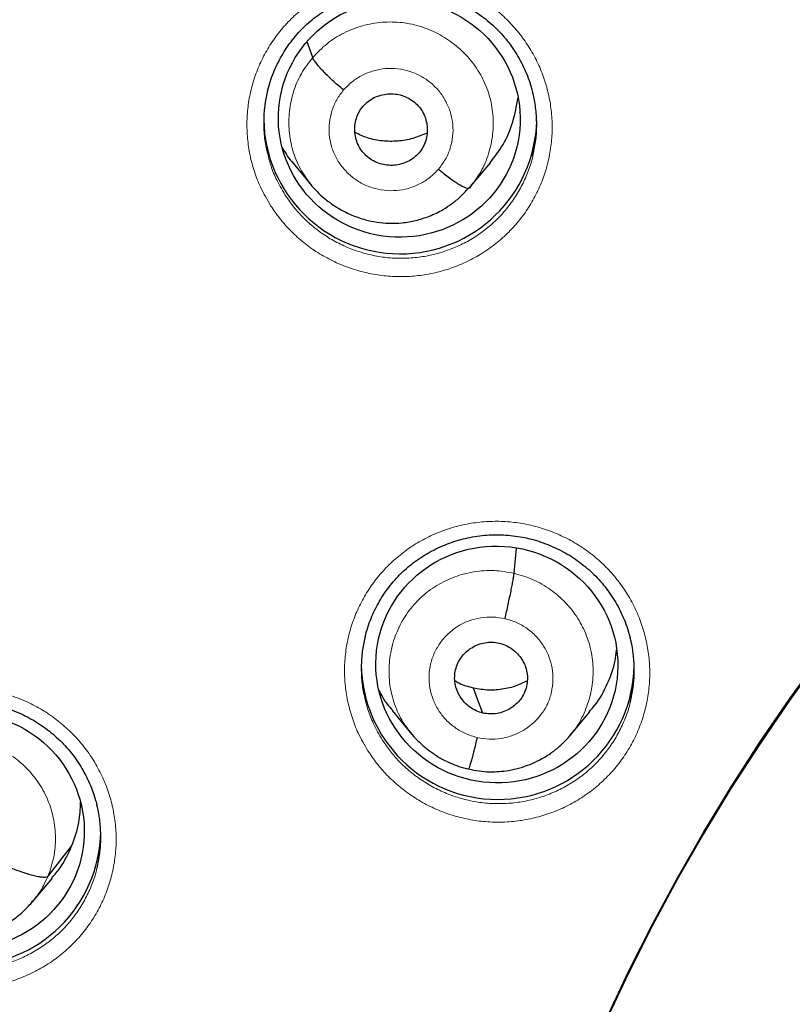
# Model space of a CAD drawing. Header units: millimetres. Extents: x 8 to 1465, y 12 to 1156.
# Tile 45 of 168: x 555 to 565, y 1086 to 1098. Entities that reach past the tile are written whole.
import ezdxf

# ---------------------------------------------------------------- set-up
doc = ezdxf.new("R2010")
doc.units = ezdxf.units.MM

msp = doc.modelspace()

# ---------------------------------------------------------------- linework, layer by layer
at = {"color": 7, "linetype": 'Continuous', "lineweight": 30}
for p, q in [((559.063, 1097.33), (558.994, 1097.528)), ((558.803, 1096.035), (559.05, 1095.736)), ((561.029, 1095.723), (561.276, 1096.018)), ((560.999, 1095.7), (561.045, 1095.742)), ((561.042, 1095.744), (561.014, 1095.705)), ((561.014, 1095.705), (561.045, 1095.741)), ((561.57, 1090.905), (561.599, 1091.22)), ((560.052, 1089.195), (560.298, 1088.897)), ((562.266, 1088.881), (562.511, 1089.174)), ((555.767, 1087.134), (556.061, 1087.508)), ((555.574, 1086.814), (555.821, 1087.108)), ((555.565, 1086.804), (555.584, 1086.825))]:
    msp.add_line(p, q, dxfattribs=at)
at = {"color": 7, "linetype": 'Continuous', "lineweight": 30, "flags": 128}
for points in [[(565.392, 1089.879), (565.005, 1089.345), (564.633, 1088.801), (564.275, 1088.247), (563.933, 1087.684), (563.605, 1087.113), (563.293, 1086.533), (562.997, 1085.946), (562.716, 1085.351)], [(562.716, 1085.351), (562.997, 1085.946), (563.293, 1086.533), (563.605, 1087.113), (563.933, 1087.684), (564.275, 1088.247), (564.633, 1088.801), (565.005, 1089.345), (565.392, 1089.879)], [(561.182, 1089.164), (561.116, 1089.338), (561.065, 1089.475)]]:
    msp.add_lwpolyline(points, dxfattribs=at)
at = {"color": 252, "linetype": 'Continuous', "lineweight": 0, "flags": 128}
msp.add_lwpolyline([(562.717, 1085.328), (562.998, 1085.923), (563.294, 1086.51), (563.606, 1087.09), (563.934, 1087.661), (564.276, 1088.224), (564.634, 1088.778), (565.006, 1089.322), (565.392, 1089.857)], dxfattribs=at)
at = {"color": 7, "linetype": 'Continuous', "lineweight": 30}
for centre, start, end in [((560.153, 1096.585), 180.8405, 358.581), ((561.368, 1089.788), 180.8381, 358.796), ((554.724, 1087.717), 180.8362, 358.9551)]:
    msp.add_arc(centre, 1.7, start, end, dxfattribs=at)
for centre, major_axis, ratio in [((560.141, 1096.569), (1.492, -0.207), 0.979923), ((561.356, 1089.769), (1.497, -0.173), 0.978491), ((554.711, 1087.697), (1.502, -0.129), 0.977354)]:
    msp.add_ellipse(centre, major_axis=major_axis, ratio=ratio, dxfattribs=at)
at = {"color": 252, "linetype": 'Continuous', "lineweight": 0}
for points, knots in [([(586.116, 1123.851), (584.724, 1123.816), (581.94, 1123.746), (577.798, 1123.182), (573.72, 1122.287), (569.739, 1121.035), (565.887, 1119.444), (562.193, 1117.525), (558.687, 1115.292), (555.395, 1112.764), (552.343, 1109.961), (549.556, 1106.903), (547.056, 1103.616), (544.861, 1100.124), (542.989, 1096.456), (541.455, 1092.64), (540.271, 1088.705), (539.443, 1084.683), (538.994, 1080.606), (538.875, 1076.973), (539.063, 1074.719), (539.138, 1073.826)], [0, 0, 0, 0, 0.053604, 0.107209, 0.160813, 0.214418, 0.268022, 0.321627, 0.375231, 0.428835, 0.48244, 0.536044, 0.589649, 0.643253, 0.696858, 0.750462, 0.804067, 0.857671, 0.911275, 0.96488, 1, 1, 1, 1]), ([(558.539, 1095.485), (558.496, 1095.56), (558.416, 1095.695), (558.334, 1095.908), (558.279, 1096.113), (558.248, 1096.323), (558.24, 1096.535), (558.257, 1096.746), (558.298, 1096.953), (558.362, 1097.155), (558.448, 1097.347), (558.556, 1097.529), (558.684, 1097.698), (558.831, 1097.851), (558.993, 1097.986), (559.171, 1098.103), (559.36, 1098.199), (559.56, 1098.274), (559.766, 1098.325), (559.978, 1098.354), (560.192, 1098.359), (560.405, 1098.34), (560.615, 1098.298), (560.819, 1098.233), (561.014, 1098.146), (561.199, 1098.037), (561.367, 1097.912), (561.517, 1097.772), (561.651, 1097.618), (561.77, 1097.446), (561.871, 1097.259), (561.951, 1097.062), (562.007, 1096.857), (562.04, 1096.647), (562.049, 1096.436), (562.033, 1096.225), (561.994, 1096.017), (561.932, 1095.815), (561.847, 1095.622), (561.74, 1095.439), (561.614, 1095.27), (561.468, 1095.116), (561.306, 1094.979), (561.13, 1094.861), (560.941, 1094.764), (560.742, 1094.688), (560.536, 1094.634), (560.325, 1094.604), (560.111, 1094.598), (559.898, 1094.614), (559.687, 1094.655), (559.483, 1094.719), (559.287, 1094.805), (559.101, 1094.912), (558.929, 1095.039), (558.778, 1095.179), (558.646, 1095.328), (558.575, 1095.433), (558.539, 1095.485)], [0, 0, 0, 0, 0.021775, 0.039685, 0.057652, 0.075562, 0.093453, 0.111402, 0.129294, 0.147162, 0.165087, 0.182955, 0.200805, 0.218711, 0.23656, 0.254403, 0.272304, 0.290147, 0.308, 0.32591, 0.343763, 0.361637, 0.379568, 0.397442, 0.41534, 0.433294, 0.451191, 0.468008, 0.484825, 0.502725, 0.520681, 0.53858, 0.55648, 0.574437, 0.592336, 0.610221, 0.628163, 0.646047, 0.663908, 0.681827, 0.699688, 0.717534, 0.735436, 0.753282, 0.771127, 0.789029, 0.806874, 0.824732, 0.842648, 0.860507, 0.878388, 0.896327, 0.914208, 0.932112, 0.950072, 0.967975, 0.983987, 1, 1, 1, 1]), ([(559.063, 1097.33), (559.12, 1097.39), (559.234, 1097.51), (559.448, 1097.642), (559.68, 1097.733), (559.927, 1097.777), (560.178, 1097.773), (560.423, 1097.72), (560.653, 1097.62), (560.86, 1097.478), (561.036, 1097.301), (561.175, 1097.094), (561.269, 1096.864), (561.315, 1096.621), (561.312, 1096.373), (561.26, 1096.131), (561.172, 1095.916), (561.082, 1095.797), (561.042, 1095.744)], [0, 0, 0, 0, 0.063368, 0.12665, 0.189959, 0.253245, 0.316524, 0.379749, 0.44294, 0.506215, 0.56949, 0.632682, 0.695907, 0.759185, 0.822471, 0.88578, 0.949061, 1, 1, 1, 1]), ([(559.043, 1095.745), (558.996, 1095.81), (558.9, 1095.942), (558.809, 1096.171), (558.762, 1096.414), (558.765, 1096.662), (558.817, 1096.904), (558.912, 1097.134), (559.013, 1097.265), (559.063, 1097.33)], [0, 0, 0, 0, 0.139143, 0.282468, 0.425915, 0.56938, 0.712896, 0.856349, 1, 1, 1, 1]), ([(559.447, 1096.926), (559.482, 1096.962), (559.551, 1097.034), (559.68, 1097.114), (559.821, 1097.17), (559.971, 1097.197), (560.123, 1097.194), (560.272, 1097.162), (560.412, 1097.103), (560.538, 1097.017), (560.644, 1096.909), (560.727, 1096.783), (560.784, 1096.643), (560.812, 1096.495), (560.811, 1096.345), (560.779, 1096.198), (560.721, 1096.059), (560.66, 1095.98), (560.63, 1095.94)], [0, 0, 0, 0, 0.062498, 0.125, 0.187496, 0.249998, 0.312497, 0.374999, 0.437498, 0.499998, 0.562495, 0.624996, 0.687494, 0.749995, 0.812494, 0.874995, 0.937497, 1, 1, 1, 1]), ([(560.63, 1095.94), (560.595, 1095.904), (560.526, 1095.831), (560.397, 1095.751), (560.256, 1095.696), (560.106, 1095.669), (559.954, 1095.672), (559.805, 1095.703), (559.665, 1095.763), (559.539, 1095.849), (559.433, 1095.957), (559.349, 1096.083), (559.293, 1096.223), (559.265, 1096.37), (559.266, 1096.521), (559.298, 1096.667), (559.356, 1096.806), (559.417, 1096.886), (559.447, 1096.926)], [0, 0, 0, 0, 0.062503, 0.125005, 0.187506, 0.250005, 0.312506, 0.375004, 0.437505, 0.500002, 0.562502, 0.625001, 0.687503, 0.750002, 0.812504, 0.875, 0.937502, 1, 1, 1, 1]), ([(558.503, 1096.127), (558.513, 1096.085), (558.539, 1095.982), (558.607, 1095.811), (558.678, 1095.689), (558.717, 1095.622)], [0, 0, 0, 0, 0.235653, 0.580589, 1, 1, 1, 1]), ([(558.717, 1095.622), (558.748, 1095.575), (558.812, 1095.482), (558.93, 1095.348), (559.065, 1095.223), (559.219, 1095.109), (559.385, 1095.013), (559.561, 1094.936), (559.744, 1094.879), (559.932, 1094.842), (560.122, 1094.826), (560.313, 1094.832), (560.503, 1094.859), (560.687, 1094.907), (560.865, 1094.974), (561.034, 1095.061), (561.192, 1095.167), (561.336, 1095.289), (561.466, 1095.427), (561.579, 1095.579), (561.675, 1095.742), (561.75, 1095.915), (561.792, 1096.036), (561.804, 1096.099), (561.804, 1096.1)], [0, 0, 0, 0, 0.043023, 0.086046, 0.134156, 0.182419, 0.230528, 0.278564, 0.326753, 0.374789, 0.422766, 0.470895, 0.518872, 0.566806, 0.614893, 0.662827, 0.710761, 0.758848, 0.806781, 0.854756, 0.902885, 0.95086, 0.998901, 1, 1, 1, 1]), ([(559.751, 1088.694), (559.708, 1088.767), (559.63, 1088.901), (559.549, 1089.113), (559.494, 1089.317), (559.463, 1089.526), (559.456, 1089.737), (559.473, 1089.948), (559.514, 1090.155), (559.579, 1090.355), (559.665, 1090.548), (559.773, 1090.729), (559.902, 1090.897), (560.048, 1091.049), (560.211, 1091.185), (560.389, 1091.301), (560.578, 1091.397), (560.778, 1091.471), (560.985, 1091.523), (561.197, 1091.551), (561.41, 1091.556), (561.624, 1091.537), (561.834, 1091.494), (562.038, 1091.429), (562.233, 1091.341), (562.418, 1091.233), (562.586, 1091.107), (562.735, 1090.968), (562.869, 1090.813), (562.988, 1090.642), (563.088, 1090.455), (563.167, 1090.258), (563.223, 1090.054), (563.256, 1089.845), (563.264, 1089.634), (563.249, 1089.424), (563.209, 1089.216), (563.147, 1089.015), (563.061, 1088.822), (562.954, 1088.64), (562.828, 1088.471), (562.682, 1088.318), (562.52, 1088.181), (562.343, 1088.064), (562.154, 1087.967), (561.955, 1087.891), (561.749, 1087.838), (561.537, 1087.808), (561.323, 1087.802), (561.11, 1087.819), (560.9, 1087.86), (560.695, 1087.924), (560.499, 1088.01), (560.314, 1088.118), (560.142, 1088.245), (559.99, 1088.385), (559.858, 1088.535), (559.787, 1088.641), (559.751, 1088.694)], [0, 0, 0, 0, 0.021437, 0.039333, 0.057286, 0.075182, 0.093063, 0.111, 0.12888, 0.146744, 0.164665, 0.182528, 0.200382, 0.218293, 0.236147, 0.254003, 0.271915, 0.28977, 0.307636, 0.32556, 0.343427, 0.36131, 0.379251, 0.397134, 0.415033, 0.432988, 0.450887, 0.467698, 0.48451, 0.502397, 0.52034, 0.538227, 0.556114, 0.574058, 0.591945, 0.60982, 0.627752, 0.645626, 0.663486, 0.681403, 0.699263, 0.717116, 0.735026, 0.752879, 0.770737, 0.788651, 0.806509, 0.824381, 0.842309, 0.860181, 0.87807, 0.896016, 0.913904, 0.931806, 0.949764, 0.967666, 0.983833, 1, 1, 1, 1]), ([(560.297, 1088.909), (560.265, 1088.947), (560.179, 1089.049), (560.087, 1089.245), (560.021, 1089.483), (560.006, 1089.731), (560.039, 1089.975), (560.118, 1090.209), (560.241, 1090.424), (560.406, 1090.61), (560.605, 1090.76), (560.83, 1090.868), (561.072, 1090.93), (561.324, 1090.95), (561.488, 1090.92), (561.57, 1090.905)], [0, 0, 0, 0, 0.047941, 0.127296, 0.206583, 0.28583, 0.365181, 0.444531, 0.523775, 0.603061, 0.682416, 0.76178, 0.841175, 0.920536, 1, 1, 1, 1]), ([(561.57, 1090.905), (561.651, 1090.882), (561.811, 1090.836), (562.028, 1090.707), (562.217, 1090.544), (562.371, 1090.348), (562.482, 1090.125), (562.547, 1089.886), (562.562, 1089.639), (562.529, 1089.394), (562.448, 1089.162), (562.36, 1088.992), (562.288, 1088.914), (562.271, 1088.896)], [0, 0, 0, 0, 0.097266, 0.194404, 0.291583, 0.388726, 0.485858, 0.582907, 0.679906, 0.777034, 0.874159, 0.971154, 1, 1, 1, 1]), ([(561.11, 1088.86), (561.062, 1088.875), (560.965, 1088.903), (560.833, 1088.98), (560.718, 1089.079), (560.625, 1089.199), (560.558, 1089.333), (560.518, 1089.478), (560.508, 1089.628), (560.527, 1089.777), (560.576, 1089.919), (560.652, 1090.048), (560.752, 1090.161), (560.872, 1090.252), (561.009, 1090.318), (561.156, 1090.355), (561.308, 1090.366), (561.408, 1090.349), (561.458, 1090.34)], [0, 0, 0, 0, 0.062499, 0.125002, 0.187499, 0.249999, 0.312497, 0.374998, 0.437496, 0.5, 0.562501, 0.625003, 0.687504, 0.750002, 0.812502, 0.874998, 0.937501, 1, 1, 1, 1]), ([(561.458, 1090.34), (561.506, 1090.326), (561.604, 1090.298), (561.735, 1090.221), (561.849, 1090.122), (561.942, 1090.002), (562.009, 1089.868), (562.048, 1089.723), (562.058, 1089.573), (562.041, 1089.424), (562.001, 1089.301), (561.962, 1089.228), (561.941, 1089.195), (561.932, 1089.181), (561.922, 1089.168), (561.915, 1089.159), (561.91, 1089.151), (561.901, 1089.14), (561.882, 1089.115), (561.847, 1089.075), (561.803, 1089.032), (561.758, 1088.997), (561.723, 1088.972), (561.66, 1088.931), (561.559, 1088.883), (561.412, 1088.844), (561.26, 1088.832), (561.16, 1088.851), (561.11, 1088.86)], [0, 0, 0, 0, 0.062593, 0.124974, 0.187333, 0.249625, 0.31186, 0.374265, 0.43688, 0.499529, 0.562176, 0.597218, 0.6041, 0.610981, 0.61786, 0.624736, 0.625371, 0.629898, 0.642046, 0.66585, 0.695945, 0.718682, 0.736662, 0.749887, 0.812384, 0.874901, 0.937374, 1, 1, 1, 1]), ([(553.109, 1086.62), (553.066, 1086.694), (552.987, 1086.828), (552.905, 1087.039), (552.85, 1087.243), (552.818, 1087.453), (552.811, 1087.663), (552.827, 1087.874), (552.867, 1088.08), (552.931, 1088.281), (553.017, 1088.473), (553.124, 1088.655), (553.251, 1088.822), (553.397, 1088.975), (553.56, 1089.111), (553.737, 1089.227), (553.926, 1089.323), (554.125, 1089.398), (554.332, 1089.449), (554.544, 1089.478), (554.757, 1089.484), (554.971, 1089.465), (555.181, 1089.423), (555.386, 1089.358), (555.581, 1089.271), (555.766, 1089.162), (555.935, 1089.037), (556.085, 1088.897), (556.22, 1088.743), (556.339, 1088.572), (556.44, 1088.385), (556.52, 1088.189), (556.576, 1087.985), (556.61, 1087.776), (556.619, 1087.565), (556.604, 1087.355), (556.565, 1087.148), (556.503, 1086.947), (556.418, 1086.754), (556.312, 1086.572), (556.186, 1086.403), (556.042, 1086.25), (555.88, 1086.113), (555.704, 1085.995), (555.515, 1085.898), (555.317, 1085.822), (555.11, 1085.768), (554.899, 1085.738), (554.685, 1085.732), (554.472, 1085.748), (554.261, 1085.789), (554.056, 1085.853), (553.86, 1085.938), (553.674, 1086.046), (553.501, 1086.172), (553.349, 1086.312), (553.217, 1086.462), (553.145, 1086.567), (553.109, 1086.62)], [0, 0, 0, 0, 0.021475, 0.0393684, 0.057319, 0.0752123, 0.0930822, 0.1110091, 0.1288789, 0.1467292, 0.1646365, 0.1824868, 0.2003301, 0.2182302, 0.2360736, 0.2539254, 0.2718341, 0.2896861, 0.3075584, 0.3254875, 0.3433599, 0.3612555, 0.3792081, 0.3971037, 0.4150153, 0.4329841, 0.4508957, 0.4677363, 0.484577, 0.502456, 0.5203918, 0.5382707, 0.5561505, 0.5740874, 0.591967, 0.6098299, 0.6277498, 0.6456126, 0.6634591, 0.6813625, 0.699209, 0.7170534, 0.7349546, 0.752799, 0.7706563, 0.7885705, 0.8064279, 0.8243076, 0.8422442, 0.860124, 0.8780258, 0.8959846, 0.9138864, 0.9318003, 0.9497713, 0.9676851, 0.9838426, 1, 1, 1, 1]), ([(559.718, 1089.33), (559.728, 1089.289), (559.754, 1089.187), (559.821, 1089.018), (559.89, 1088.898), (559.928, 1088.832)], [0, 0, 0, 0, 0.233482, 0.582227, 1, 1, 1, 1]), ([(559.928, 1088.832), (559.96, 1088.785), (560.024, 1088.69), (560.142, 1088.556), (560.278, 1088.43), (560.432, 1088.316), (560.597, 1088.22), (560.773, 1088.143), (560.956, 1088.085), (561.144, 1088.048), (561.335, 1088.033), (561.526, 1088.038), (561.715, 1088.065), (561.9, 1088.112), (562.078, 1088.18), (562.247, 1088.266), (562.405, 1088.371), (562.55, 1088.493), (562.68, 1088.631), (562.793, 1088.782), (562.889, 1088.945), (562.964, 1089.117), (563.007, 1089.238), (563.019, 1089.302), (563.019, 1089.304)], [0, 0, 0, 0, 0.043365, 0.08673, 0.134754, 0.18293, 0.230953, 0.278933, 0.327066, 0.375046, 0.422981, 0.47107, 0.519005, 0.5669, 0.614947, 0.662841, 0.71072, 0.758752, 0.806631, 0.854526, 0.902575, 0.95047, 0.998407, 1, 1, 1, 1]), ([(553.406, 1088.09), (553.441, 1088.164), (553.512, 1088.312), (553.673, 1088.502), (553.865, 1088.659), (554.086, 1088.776), (554.325, 1088.848), (554.575, 1088.873), (554.825, 1088.847), (555.065, 1088.774), (555.288, 1088.659), (555.484, 1088.505), (555.645, 1088.314), (555.766, 1088.096), (555.84, 1087.86), (555.867, 1087.614), (555.848, 1087.367), (555.794, 1087.211), (555.767, 1087.134)], [0, 0, 0, 0, 0.06259, 0.125095, 0.187627, 0.250136, 0.312638, 0.375087, 0.437502, 0.5, 0.562498, 0.624914, 0.687363, 0.749864, 0.812373, 0.874905, 0.937409, 1, 1, 1, 1]), ([(553.288, 1086.76), (553.32, 1086.713), (553.385, 1086.618), (553.503, 1086.484), (553.639, 1086.359), (553.794, 1086.245), (553.96, 1086.149), (554.136, 1086.072), (554.319, 1086.015), (554.507, 1085.978), (554.698, 1085.963), (554.889, 1085.969), (555.078, 1085.996), (555.263, 1086.043), (555.441, 1086.111), (555.609, 1086.198), (555.767, 1086.303), (555.911, 1086.425), (556.041, 1086.563), (556.153, 1086.714), (556.249, 1086.876), (556.323, 1087.049), (556.365, 1087.169), (556.376, 1087.232), (556.377, 1087.233)], [0, 0, 0, 0, 0.043369, 0.086739, 0.134829, 0.183073, 0.231163, 0.279215, 0.32742, 0.375472, 0.423466, 0.471612, 0.519605, 0.567534, 0.615615, 0.663544, 0.711433, 0.759474, 0.807363, 0.855254, 0.903299, 0.95119, 0.999126, 1, 1, 1, 1]), ([(555.767, 1087.134), (555.733, 1087.058), (555.679, 1086.94), (555.593, 1086.843), (555.561, 1086.808)], [0, 0, 0, 0, 0.63611, 1, 1, 1, 1])]:
    msp.add_open_spline(points, degree=3, knots=knots, dxfattribs=at)
at = {"color": 7, "linetype": 'Continuous', "lineweight": 30}
for points, knots in [([(569.669, 1120.941), (569.386, 1120.836), (568.826, 1120.63), (568.005, 1120.305), (567.212, 1119.975), (566.445, 1119.641), (565.71, 1119.305), (565.005, 1118.969), (564.33, 1118.634), (563.681, 1118.299), (563.018, 1117.944), (562.345, 1117.569), (561.667, 1117.176), (561.021, 1116.787), (560.408, 1116.404), (559.826, 1116.029), (559.263, 1115.653), (558.717, 1115.277), (558.183, 1114.898), (557.667, 1114.52), (557.165, 1114.142), (556.677, 1113.764), (556.202, 1113.386), (555.742, 1113.01), (555.212, 1112.565), (554.62, 1112.052), (553.974, 1111.471), (553.359, 1110.896), (552.774, 1110.329), (552.217, 1109.77), (551.687, 1109.222), (551.185, 1108.684), (550.738, 1108.191), (550.334, 1107.732), (549.96, 1107.297), (549.578, 1106.841), (549.178, 1106.35), (548.76, 1105.822), (548.325, 1105.254), (547.883, 1104.659), (547.436, 1104.036), (546.986, 1103.385), (546.541, 1102.718), (546.103, 1102.036), (545.673, 1101.34), (545.244, 1100.618), (544.816, 1099.867), (544.416, 1099.134), (544.043, 1098.42), (543.696, 1097.73), (543.353, 1097.019), (543.018, 1096.294), (542.696, 1095.563), (542.371, 1094.793), (542.05, 1093.989), (541.734, 1093.154), (541.44, 1092.331), (541.155, 1091.481), (540.88, 1090.606), (540.617, 1089.707), (540.38, 1088.829), (540.166, 1087.972), (539.976, 1087.142), (539.808, 1086.339), (539.66, 1085.564), (539.531, 1084.812), (539.436, 1084.202), (539.368, 1083.72), (539.319, 1083.35), (539.27, 1082.958), (539.222, 1082.542), (539.176, 1082.103), (539.129, 1081.61), (539.084, 1081.062), (539.041, 1080.454), (539.006, 1079.814), (538.979, 1079.167), (538.962, 1078.515), (538.954, 1077.862), (538.956, 1077.183), (538.968, 1076.479), (538.992, 1075.75), (539.029, 1074.997), (539.08, 1074.219), (539.125, 1073.693), (539.148, 1073.426)], [0, 0, 0, 0, 0.0147736, 0.0291842, 0.0432157, 0.0568692, 0.070146, 0.0828203, 0.0951336, 0.1070872, 0.1186825, 0.1320207, 0.1448551, 0.1571889, 0.169026, 0.1803695, 0.1912224, 0.2022852, 0.2129623, 0.223455, 0.2337649, 0.243893, 0.2538401, 0.2636073, 0.2731951, 0.2879007, 0.302167, 0.3159955, 0.3293876, 0.3423439, 0.3548651, 0.3669515, 0.3786031, 0.3876713, 0.3970872, 0.4068611, 0.4169948, 0.4283433, 0.4401141, 0.4523087, 0.4649284, 0.4779748, 0.4914491, 0.5045467, 0.518027, 0.5318911, 0.5461399, 0.5607741, 0.5732635, 0.5860202, 0.5990436, 0.6123327, 0.6256155, 0.6386684, 0.6537552, 0.6685189, 0.6829578, 0.6970707, 0.7129912, 0.7284722, 0.7435125, 0.7581114, 0.7722682, 0.7857415, 0.7987878, 0.8114069, 0.8235989, 0.8293836, 0.8355368, 0.8420712, 0.8489869, 0.8562839, 0.863962, 0.8735003, 0.8835675, 0.8941634, 0.9052872, 0.9156649, 0.9264622, 0.9376783, 0.9493124, 0.9613631, 0.973829, 0.9867086, 1, 1, 1, 1]), ([(541.036, 1079.387), (541.045, 1079.488), (541.071, 1079.792), (541.124, 1080.296), (541.194, 1080.899), (541.273, 1081.501), (541.36, 1082.102), (541.455, 1082.702), (541.559, 1083.301), (541.671, 1083.898), (541.792, 1084.494), (541.92, 1085.087), (542.057, 1085.68), (542.203, 1086.27), (542.356, 1086.858), (542.518, 1087.444), (542.687, 1088.028), (542.865, 1088.609), (543.051, 1089.189), (543.245, 1089.765), (543.447, 1090.339), (543.657, 1090.91), (543.875, 1091.478), (544.101, 1092.044), (544.335, 1092.606), (544.576, 1093.165), (544.826, 1093.721), (545.083, 1094.273), (545.347, 1094.822), (545.62, 1095.367), (545.899, 1095.908), (546.187, 1096.446), (546.482, 1096.98), (546.784, 1097.51), (547.094, 1098.035), (547.41, 1098.557), (547.734, 1099.074), (548.066, 1099.587), (548.404, 1100.095), (548.75, 1100.599), (549.102, 1101.098), (549.461, 1101.592), (549.828, 1102.081), (550.201, 1102.566), (550.58, 1103.045), (550.967, 1103.519), (551.36, 1103.988), (551.759, 1104.452), (552.165, 1104.91), (552.577, 1105.363), (552.995, 1105.81), (553.42, 1106.252), (553.851, 1106.688), (554.287, 1107.118), (554.73, 1107.542), (555.179, 1107.96), (555.633, 1108.372), (556.093, 1108.778), (556.559, 1109.177), (557.03, 1109.571), (557.507, 1109.958), (557.989, 1110.339), (558.476, 1110.713), (558.968, 1111.08), (559.466, 1111.441), (559.968, 1111.795), (560.476, 1112.143), (560.988, 1112.483), (561.504, 1112.817), (562.026, 1113.144), (562.552, 1113.464), (563.082, 1113.776), (563.617, 1114.082), (564.156, 1114.38), (564.699, 1114.671), (565.246, 1114.955), (565.796, 1115.231), (566.351, 1115.5), (566.909, 1115.761), (567.471, 1116.015), (568.037, 1116.262), (568.605, 1116.5), (569.177, 1116.731), (569.753, 1116.955), (570.331, 1117.17), (570.912, 1117.378), (571.496, 1117.578), (572.083, 1117.771), (572.672, 1117.955), (573.264, 1118.131), (573.859, 1118.3), (574.455, 1118.46), (575.054, 1118.613), (575.655, 1118.757), (576.258, 1118.893), (576.863, 1119.022), (577.469, 1119.142), (578.077, 1119.254), (578.686, 1119.357), (579.297, 1119.453), (579.91, 1119.54), (580.523, 1119.62), (581.137, 1119.69), (581.753, 1119.753), (582.369, 1119.808), (582.986, 1119.854), (583.603, 1119.892), (584.221, 1119.921), (584.839, 1119.942), (585.447, 1119.955), (585.872, 1119.959), (586.092, 1119.959), (586.116, 1119.959)], [0, 0, 0, 0, 0.004644, 0.013856, 0.023069, 0.032281, 0.041493, 0.050705, 0.059918, 0.06913, 0.078342, 0.087554, 0.096766, 0.105979, 0.115191, 0.124403, 0.133615, 0.142827, 0.152039, 0.161251, 0.170463, 0.179675, 0.188887, 0.198099, 0.207311, 0.216523, 0.225735, 0.234946, 0.244158, 0.25337, 0.262582, 0.271793, 0.281005, 0.290217, 0.299428, 0.30864, 0.317851, 0.327063, 0.336274, 0.345486, 0.354697, 0.363908, 0.37312, 0.382331, 0.391542, 0.400753, 0.409964, 0.419175, 0.428386, 0.437597, 0.446808, 0.456019, 0.46523, 0.474441, 0.483652, 0.492863, 0.502073, 0.511284, 0.520495, 0.529705, 0.538916, 0.548127, 0.557337, 0.566548, 0.575758, 0.584968, 0.594179, 0.603389, 0.612599, 0.62181, 0.63102, 0.64023, 0.64944, 0.65865, 0.667861, 0.677071, 0.686281, 0.695491, 0.704701, 0.713911, 0.723121, 0.73233, 0.74154, 0.75075, 0.75996, 0.76917, 0.77838, 0.787589, 0.796799, 0.806009, 0.815218, 0.824428, 0.833638, 0.842847, 0.852057, 0.861267, 0.870476, 0.879686, 0.888895, 0.898105, 0.907315, 0.916524, 0.925734, 0.934943, 0.944153, 0.953362, 0.962572, 0.971781, 0.980991, 0.9902, 0.998925, 1, 1, 1, 1]), ([(558.502, 1096.918), (558.504, 1096.926), (558.514, 1096.972), (558.541, 1097.055), (558.583, 1097.167), (558.634, 1097.275), (558.692, 1097.38), (558.757, 1097.48), (558.829, 1097.575), (558.906, 1097.664), (558.99, 1097.745), (559.078, 1097.821), (559.173, 1097.89), (559.273, 1097.953), (559.378, 1098.01), (559.487, 1098.059), (559.6, 1098.101), (559.716, 1098.135), (559.834, 1098.161), (559.953, 1098.178), (560.072, 1098.187), (560.191, 1098.188), (560.309, 1098.18), (560.427, 1098.164), (560.543, 1098.14), (560.659, 1098.107), (560.772, 1098.067), (560.883, 1098.019), (560.99, 1097.963), (561.093, 1097.9), (561.191, 1097.83), (561.283, 1097.754), (561.37, 1097.673), (561.449, 1097.585), (561.523, 1097.493), (561.59, 1097.395), (561.65, 1097.292), (561.703, 1097.185), (561.748, 1097.075), (561.781, 1096.979), (561.796, 1096.92), (561.801, 1096.899)], [0, 0, 0, 0, 0.005196, 0.031843, 0.05868, 0.085619, 0.112553, 0.139365, 0.165967, 0.192287, 0.21829, 0.244159, 0.270258, 0.296607, 0.32316, 0.349864, 0.376654, 0.403459, 0.430197, 0.456811, 0.483259, 0.509514, 0.535549, 0.561669, 0.587966, 0.614419, 0.641, 0.667666, 0.694373, 0.721059, 0.747676, 0.774188, 0.800567, 0.826766, 0.852911, 0.879243, 0.90574, 0.932366, 0.959079, 0.985833, 1, 1, 1, 1]), ([(562.875, 1075.985), (562.875, 1075.997), (562.88, 1076.153), (562.897, 1076.453), (562.926, 1076.886), (562.965, 1077.317), (563.012, 1077.749), (563.067, 1078.179), (563.131, 1078.608), (563.203, 1079.035), (563.283, 1079.462), (563.372, 1079.886), (563.469, 1080.309), (563.574, 1080.73), (563.687, 1081.149), (563.809, 1081.566), (563.939, 1081.98), (564.076, 1082.392), (564.222, 1082.802), (564.376, 1083.208), (564.537, 1083.612), (564.707, 1084.012), (564.884, 1084.409), (565.069, 1084.803), (565.262, 1085.193), (565.462, 1085.579), (565.67, 1085.962), (565.885, 1086.341), (566.107, 1086.715), (566.337, 1087.086), (566.574, 1087.452), (566.818, 1087.813), (567.069, 1088.17), (567.326, 1088.522), (567.591, 1088.869), (567.863, 1089.211), (568.141, 1089.548), (568.425, 1089.88), (568.716, 1090.206), (569.014, 1090.527), (569.317, 1090.842), (569.627, 1091.151), (569.942, 1091.454), (570.264, 1091.752), (570.591, 1092.043), (570.923, 1092.328), (571.262, 1092.607), (571.605, 1092.88), (571.954, 1093.146), (572.308, 1093.405), (572.667, 1093.658), (573.031, 1093.904), (573.4, 1094.143), (573.773, 1094.375), (574.151, 1094.6), (574.533, 1094.818), (574.919, 1095.029), (575.309, 1095.232), (575.703, 1095.428), (576.101, 1095.617), (576.502, 1095.798), (576.907, 1095.972), (577.315, 1096.138), (577.727, 1096.296), (578.141, 1096.446), (578.558, 1096.589), (578.978, 1096.724), (579.401, 1096.851), (579.826, 1096.97), (580.253, 1097.081), (580.682, 1097.184), (581.113, 1097.279), (581.546, 1097.366), (581.98, 1097.444), (582.416, 1097.515), (582.854, 1097.577), (583.292, 1097.631), (583.731, 1097.677), (584.172, 1097.715), (584.612, 1097.744), (585.054, 1097.765), (585.495, 1097.778), (585.937, 1097.783), (586.379, 1097.779), (586.821, 1097.767), (587.262, 1097.747), (587.703, 1097.718), (588.143, 1097.681), (588.583, 1097.636), (589.021, 1097.583), (589.459, 1097.521), (589.895, 1097.451), (590.329, 1097.373), (590.751, 1097.29), (591.027, 1097.229), (591.159, 1097.2)], [0, 0, 0, 0, 0.000874, 0.011753, 0.022632, 0.033511, 0.044389, 0.055268, 0.066146, 0.077025, 0.087903, 0.098781, 0.109659, 0.120537, 0.131415, 0.142293, 0.15317, 0.164047, 0.174924, 0.185801, 0.196678, 0.207554, 0.21843, 0.229306, 0.240182, 0.251057, 0.261933, 0.272808, 0.283682, 0.294556, 0.305431, 0.316304, 0.327178, 0.338051, 0.348924, 0.359796, 0.370669, 0.381541, 0.392412, 0.403283, 0.414155, 0.425025, 0.435896, 0.446766, 0.457636, 0.468505, 0.479374, 0.490243, 0.501112, 0.51198, 0.522848, 0.533716, 0.544583, 0.55545, 0.566317, 0.577184, 0.58805, 0.598917, 0.609782, 0.620648, 0.631514, 0.642379, 0.653244, 0.664109, 0.674973, 0.685838, 0.696702, 0.707566, 0.71843, 0.729294, 0.740158, 0.751021, 0.761885, 0.772748, 0.783611, 0.794474, 0.805337, 0.8162, 0.827063, 0.837926, 0.848788, 0.859651, 0.870514, 0.881377, 0.892239, 0.903102, 0.913965, 0.924827, 0.93569, 0.946553, 0.957416, 0.968278, 0.979141, 0.990004, 1, 1, 1, 1]), ([(559.447, 1096.926), (559.424, 1096.946), (559.377, 1096.985), (559.309, 1097.046), (559.246, 1097.107), (559.19, 1097.164), (559.141, 1097.217), (559.103, 1097.264), (559.075, 1097.303), (559.067, 1097.321), (559.063, 1097.33)], [0, 0, 0, 0, 0.1237974, 0.2484363, 0.3737854, 0.4994212, 0.6250244, 0.7505137, 0.8756016, 1, 1, 1, 1]), ([(558.501, 1096.92), (558.489, 1096.864), (558.463, 1096.746), (558.449, 1096.562), (558.456, 1096.373), (558.475, 1096.227), (558.498, 1096.147), (558.503, 1096.127)], [0, 0, 0, 0, 0.215795, 0.452423, 0.688297, 0.924433, 1, 1, 1, 1]), ([(559.69, 1096.723), (559.711, 1096.744), (559.751, 1096.787), (559.828, 1096.833), (559.911, 1096.864), (559.999, 1096.879), (560.089, 1096.879), (560.176, 1096.861), (560.258, 1096.826), (560.332, 1096.776), (560.394, 1096.713), (560.443, 1096.639), (560.475, 1096.557), (560.491, 1096.47), (560.49, 1096.382), (560.473, 1096.295), (560.44, 1096.213), (560.404, 1096.166), (560.387, 1096.143)], [0, 0, 0, 0, 0.062616, 0.125091, 0.187745, 0.250479, 0.313048, 0.375343, 0.437605, 0.500001, 0.562396, 0.624658, 0.686954, 0.749522, 0.812255, 0.87491, 0.937384, 1, 1, 1, 1]), ([(561.274, 1096.019), (561.33, 1096.094), (561.449, 1096.25), (561.566, 1096.526), (561.601, 1096.726), (561.618, 1096.825)], [0, 0, 0, 0, 0.314257, 0.661046, 1, 1, 1, 1]), ([(561.804, 1096.1), (561.817, 1096.161), (561.843, 1096.283), (561.856, 1096.47), (561.847, 1096.659), (561.828, 1096.804), (561.805, 1096.883), (561.8, 1096.901)], [0, 0, 0, 0, 0.229021, 0.46264, 0.696484, 0.931076, 1, 1, 1, 1]), ([(560.387, 1096.143), (560.366, 1096.121), (560.326, 1096.079), (560.249, 1096.033), (560.166, 1096.002), (560.077, 1095.986), (559.988, 1095.987), (559.901, 1096.005), (559.819, 1096.04), (559.745, 1096.09), (559.683, 1096.153), (559.634, 1096.227), (559.602, 1096.309), (559.586, 1096.396), (559.587, 1096.484), (559.604, 1096.571), (559.637, 1096.653), (559.672, 1096.7), (559.69, 1096.723)], [0, 0, 0, 0, 0.062616, 0.12509, 0.187745, 0.250478, 0.313046, 0.375342, 0.437604, 0.5, 0.562395, 0.624657, 0.686952, 0.749521, 0.812255, 0.874909, 0.937384, 1, 1, 1, 1]), ([(560.488, 1096.389), (560.429, 1096.365), (560.312, 1096.316), (560.122, 1096.284), (559.931, 1096.286), (559.748, 1096.32), (559.64, 1096.372), (559.589, 1096.396)], [0, 0, 0, 0, 0.2046062, 0.4097466, 0.6143496, 0.818059, 1, 1, 1, 1]), ([(558.684, 1096.212), (558.718, 1096.15), (558.752, 1096.087), (558.802, 1096.036), (558.804, 1096.035)], [0, 0, 0, 0, 0.975938, 1, 1, 1, 1]), ([(560.63, 1095.94), (560.653, 1095.921), (560.7, 1095.883), (560.767, 1095.831), (560.83, 1095.786), (560.887, 1095.749), (560.935, 1095.722), (560.974, 1095.704), (560.991, 1095.701), (560.999, 1095.7)], [0, 0, 0, 0, 0.144628, 0.28831, 0.431335, 0.573767, 0.715904, 0.858388, 1, 1, 1, 1]), ([(559.039, 1095.748), (559.059, 1095.724), (559.104, 1095.671), (559.186, 1095.594), (559.286, 1095.513), (559.409, 1095.435), (559.554, 1095.363), (559.708, 1095.31), (559.863, 1095.277), (560.016, 1095.263), (560.179, 1095.268), (560.348, 1095.297), (560.521, 1095.352), (560.673, 1095.425), (560.8, 1095.51), (560.906, 1095.596), (560.968, 1095.665), (560.999, 1095.7)], [0, 0, 0, 0, 0.042697, 0.092768, 0.150268, 0.215213, 0.287554, 0.367181, 0.431629, 0.500103, 0.572711, 0.649564, 0.73068, 0.816031, 0.87533, 0.936598, 1, 1, 1, 1]), ([(559.717, 1090.119), (559.719, 1090.127), (559.73, 1090.175), (559.757, 1090.259), (559.8, 1090.37), (559.851, 1090.478), (559.909, 1090.583), (559.974, 1090.683), (560.046, 1090.777), (560.124, 1090.865), (560.207, 1090.947), (560.296, 1091.022), (560.391, 1091.091), (560.491, 1091.154), (560.596, 1091.21), (560.706, 1091.259), (560.819, 1091.301), (560.935, 1091.335), (561.053, 1091.36), (561.172, 1091.377), (561.291, 1091.386), (561.41, 1091.386), (561.528, 1091.378), (561.646, 1091.362), (561.762, 1091.338), (561.878, 1091.305), (561.991, 1091.265), (562.101, 1091.216), (562.208, 1091.161), (562.311, 1091.098), (562.409, 1091.028), (562.501, 1090.952), (562.588, 1090.87), (562.667, 1090.783), (562.74, 1090.69), (562.807, 1090.593), (562.867, 1090.49), (562.92, 1090.384), (562.965, 1090.273), (562.997, 1090.178), (563.011, 1090.12), (563.016, 1090.101)], [0, 0, 0, 0, 0.006052, 0.032694, 0.059529, 0.086466, 0.113401, 0.140214, 0.166819, 0.193143, 0.21915, 0.245023, 0.271128, 0.297479, 0.324034, 0.350737, 0.377525, 0.404327, 0.431061, 0.457671, 0.484115, 0.510366, 0.536396, 0.562508, 0.588795, 0.615238, 0.641806, 0.668458, 0.695149, 0.721817, 0.748416, 0.774909, 0.801269, 0.827448, 0.853571, 0.879884, 0.906363, 0.932973, 0.959672, 0.986413, 1, 1, 1, 1]), ([(561.458, 1090.34), (561.465, 1090.37), (561.478, 1090.429), (561.498, 1090.518), (561.516, 1090.604), (561.533, 1090.684), (561.547, 1090.757), (561.558, 1090.82), (561.567, 1090.872), (561.569, 1090.894), (561.57, 1090.905)], [0, 0, 0, 0, 0.125164, 0.24982, 0.374741, 0.499983, 0.625241, 0.750198, 0.874878, 1, 1, 1, 1]), ([(559.716, 1090.12), (559.704, 1090.065), (559.678, 1089.949), (559.665, 1089.766), (559.671, 1089.578), (559.69, 1089.431), (559.713, 1089.35), (559.718, 1089.33)], [0, 0, 0, 0, 0.2123951, 0.4490875, 0.6850265, 0.9211913, 1, 1, 1, 1]), ([(563.019, 1089.304), (563.032, 1089.364), (563.058, 1089.484), (563.071, 1089.671), (563.062, 1089.86), (563.043, 1090.004), (563.021, 1090.083), (563.015, 1090.102)], [0, 0, 0, 0, 0.2266453, 0.4603068, 0.6941442, 0.9287291, 1, 1, 1, 1]), ([(561.182, 1089.164), (561.153, 1089.173), (561.096, 1089.189), (561.02, 1089.236), (560.953, 1089.295), (560.899, 1089.366), (560.858, 1089.444), (560.834, 1089.529), (560.828, 1089.617), (560.84, 1089.704), (560.868, 1089.787), (560.912, 1089.863), (560.972, 1089.928), (561.043, 1089.981), (561.123, 1090.02), (561.209, 1090.043), (561.298, 1090.051), (561.357, 1090.041), (561.386, 1090.036)], [0, 0, 0, 0, 0.062618, 0.125105, 0.187769, 0.250505, 0.313069, 0.375356, 0.437614, 0.500007, 0.562399, 0.624651, 0.686934, 0.749496, 0.812232, 0.874897, 0.937383, 1, 1, 1, 1]), ([(561.386, 1090.036), (561.415, 1090.027), (561.472, 1090.011), (561.548, 1089.964), (561.615, 1089.905), (561.669, 1089.835), (561.71, 1089.756), (561.734, 1089.671), (561.74, 1089.583), (561.728, 1089.496), (561.7, 1089.413), (561.656, 1089.337), (561.596, 1089.272), (561.525, 1089.219), (561.445, 1089.18), (561.359, 1089.157), (561.27, 1089.149), (561.211, 1089.159), (561.182, 1089.164)], [0, 0, 0, 0, 0.062619, 0.125105, 0.18777, 0.250505, 0.313069, 0.375356, 0.437614, 0.500008, 0.562399, 0.624652, 0.686934, 0.749496, 0.812232, 0.874897, 0.937383, 1, 1, 1, 1]), ([(562.506, 1089.179), (562.53, 1089.206), (562.625, 1089.308), (562.736, 1089.525), (562.827, 1089.758), (562.842, 1089.903), (562.847, 1089.946)], [0, 0, 0, 0, 0.1278189, 0.4879287, 0.8485231, 1, 1, 1, 1]), ([(561.065, 1089.475), (561.002, 1089.491), (560.921, 1089.511), (560.851, 1089.555), (560.835, 1089.565)], [0, 0, 0, 0, 0.76865, 1, 1, 1, 1]), ([(561.735, 1089.567), (561.699, 1089.548), (561.608, 1089.5), (561.445, 1089.46), (561.253, 1089.441), (561.128, 1089.464), (561.065, 1089.475)], [0, 0, 0, 0, 0.173299, 0.4492, 0.724314, 1, 1, 1, 1]), ([(559.889, 1089.448), (559.903, 1089.417), (559.946, 1089.325), (560.013, 1089.249), (560.058, 1089.199)], [0, 0, 0, 0, 0.341284, 1, 1, 1, 1]), ([(553.073, 1088.049), (553.075, 1088.057), (553.085, 1088.103), (553.112, 1088.185), (553.154, 1088.296), (553.204, 1088.405), (553.262, 1088.509), (553.327, 1088.609), (553.399, 1088.704), (553.476, 1088.792), (553.559, 1088.873), (553.648, 1088.949), (553.742, 1089.018), (553.842, 1089.081), (553.947, 1089.137), (554.056, 1089.186), (554.169, 1089.228), (554.285, 1089.262), (554.403, 1089.288), (554.522, 1089.305), (554.641, 1089.314), (554.76, 1089.315), (554.878, 1089.307), (554.996, 1089.291), (555.112, 1089.267), (555.228, 1089.234), (555.341, 1089.194), (555.452, 1089.146), (555.559, 1089.091), (555.662, 1089.028), (555.76, 1088.958), (555.853, 1088.882), (555.939, 1088.801), (556.019, 1088.714), (556.093, 1088.622), (556.16, 1088.524), (556.22, 1088.422), (556.273, 1088.315), (556.319, 1088.205), (556.352, 1088.108), (556.367, 1088.048), (556.373, 1088.026)], [0, 0, 0, 0, 0.0050549, 0.0316718, 0.0584823, 0.0853972, 0.1123126, 0.1391085, 0.1656981, 0.1920092, 0.2180044, 0.2438641, 0.2699582, 0.2962988, 0.3228427, 0.3495352, 0.3763139, 0.4031083, 0.4298368, 0.4564434, 0.482885, 0.5091361, 0.5351641, 0.5612718, 0.5875526, 0.6139866, 0.6405433, 0.6671829, 0.6938602, 0.7205138, 0.7470976, 0.7735752, 0.7999211, 0.8260854, 0.8521867, 0.8784751, 0.9049295, 0.9315148, 0.9581881, 0.9849021, 1, 1, 1, 1]), ([(560.292, 1088.906), (560.294, 1088.903), (560.302, 1088.893), (560.322, 1088.871), (560.355, 1088.836), (560.405, 1088.786), (560.477, 1088.723), (560.571, 1088.653), (560.673, 1088.59), (560.78, 1088.539), (560.886, 1088.497), (560.963, 1088.478), (561.003, 1088.468)], [0, 0, 0, 0, 0.019045, 0.056498, 0.106414, 0.193681, 0.305296, 0.441516, 0.602448, 0.723594, 0.855988, 1, 1, 1, 1]), ([(561.003, 1088.468), (561.047, 1088.458), (561.133, 1088.44), (561.262, 1088.431), (561.384, 1088.434), (561.511, 1088.45), (561.64, 1088.479), (561.767, 1088.522), (561.895, 1088.581), (562.018, 1088.654), (562.128, 1088.739), (562.212, 1088.819), (562.257, 1088.87), (562.276, 1088.893)], [0, 0, 0, 0, 0.095672, 0.186588, 0.273007, 0.355041, 0.457629, 0.55248, 0.639567, 0.755599, 0.854269, 0.935677, 1, 1, 1, 1]), ([(561.11, 1088.86), (561.104, 1088.832), (561.09, 1088.774), (561.07, 1088.695), (561.052, 1088.623), (561.035, 1088.562), (561.021, 1088.515), (561.01, 1088.482), (561.005, 1088.473), (561.003, 1088.469)], [0, 0, 0, 0, 0.145603, 0.291503, 0.437628, 0.583659, 0.729526, 0.875519, 1, 1, 1, 1]), ([(556.061, 1087.508), (556.097, 1087.605), (556.161, 1087.782), (556.169, 1087.969), (556.172, 1088.054)], [0, 0, 0, 0, 0.548667, 1, 1, 1, 1]), ([(556.377, 1087.233), (556.389, 1087.293), (556.415, 1087.415), (556.428, 1087.602), (556.418, 1087.791), (556.399, 1087.933), (556.377, 1088.011), (556.372, 1088.027)], [0, 0, 0, 0, 0.230878, 0.465281, 0.699922, 0.935314, 1, 1, 1, 1]), ([(555.815, 1087.113), (555.851, 1087.153), (555.955, 1087.27), (556.019, 1087.414), (556.061, 1087.508)], [0, 0, 0, 0, 0.3419253, 1, 1, 1, 1]), ([(555.302, 1087.237), (555.33, 1087.226), (555.386, 1087.204), (555.468, 1087.176), (555.545, 1087.153), (555.614, 1087.135), (555.672, 1087.124), (555.718, 1087.12), (555.752, 1087.123), (555.762, 1087.13), (555.767, 1087.134)], [0, 0, 0, 0, 0.1262512, 0.2516768, 0.376526, 0.500856, 0.6249269, 0.7493022, 0.8742674, 1, 1, 1, 1]), ([(553.592, 1086.837), (553.627, 1086.796), (553.698, 1086.716), (553.823, 1086.614), (553.959, 1086.528), (554.106, 1086.46), (554.263, 1086.409), (554.415, 1086.379), (554.563, 1086.366), (554.706, 1086.368), (554.855, 1086.387), (555.008, 1086.426), (555.162, 1086.488), (555.313, 1086.574), (555.451, 1086.679), (555.528, 1086.764), (555.565, 1086.804)], [0, 0, 0, 0, 0.072041, 0.143866, 0.215609, 0.287578, 0.360067, 0.435062, 0.495125, 0.558492, 0.625185, 0.69529, 0.768992, 0.846414, 0.927582, 1, 1, 1, 1])]:
    msp.add_open_spline(points, degree=3, knots=knots, dxfattribs=at)

doc.saveas('drawing.dxf')
